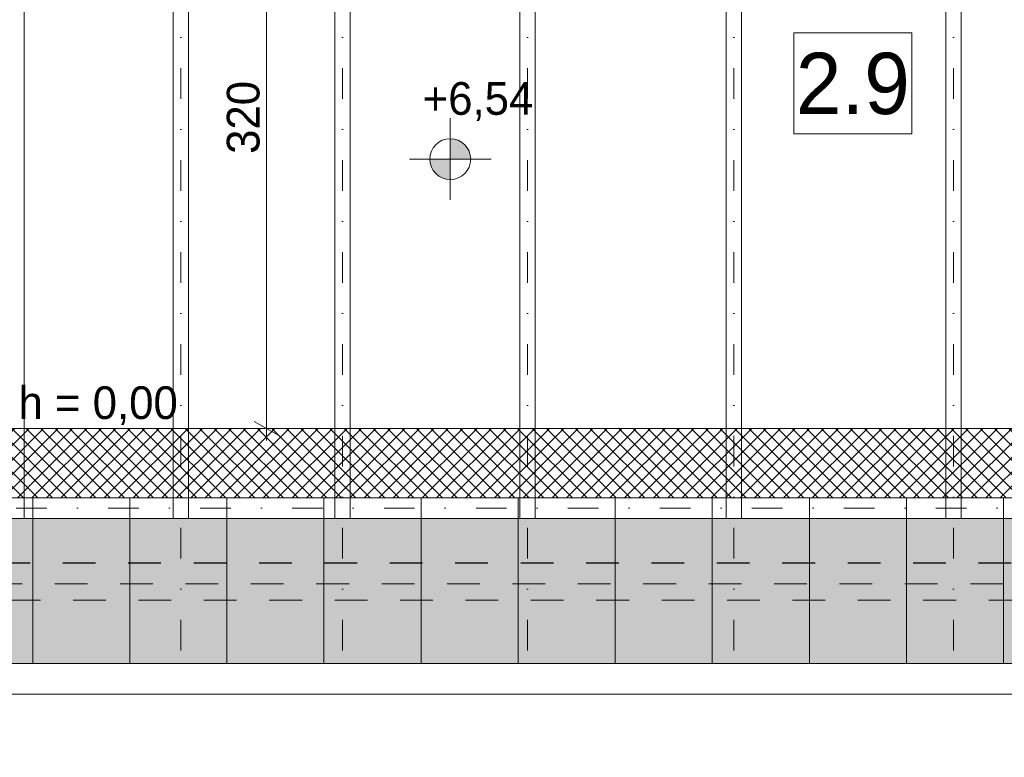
# Model space of a CAD drawing. Extents: x -613240 to -325500, y -25863 to 152403.
# Tile 187 of 254: x -427096 to -422279, y 93963 to 97573. Entities that reach past the tile are written whole.
import ezdxf

# ---------------------------------------------------------------- set-up
doc = ezdxf.new("R2010")
doc.units = 0
doc.header["$MEASUREMENT"] = 0
doc.linetypes.add('Dot & Dashed', pattern=[450, 150, -150, 0, -150])
doc.linetypes.add('Przerywana', pattern=[320, 160, -160])
for name, color, linetype, lineweight, true_color in [('Arch dachowki_Nr_Pióra__81', 7, 'Continuous', 9, 0x6a6a6a), ('Arch wykończenie_Nr_Pióra__3', 7, 'Continuous', 18, 0xff6600), ('arch wypelnienia_Nr_Pióra__2', 7, 'Continuous', 13, 0x7f7f7f), ('INWENT KONST. DREWNIANA_Nr_Pióra__2', 7, 'Continuous', 13, 0x7f7f7f), ('INWENT.ŚCIANY_Nr_Pióra__2', 7, 'Continuous', 13, 0x7f7f7f)]:
    doc.layers.add(name, color=color, linetype=linetype, lineweight=lineweight, true_color=true_color)
for name, color, linetype, lineweight in [('Arch opisy_Nr_Pióra__21', 7, 'Continuous', 9), ('INWENT DACH_Nr_Pióra__21', 7, 'Continuous', 9), ('INWENT KONST. DREWNIANA_Nr_Pióra__21', 7, 'Continuous', 9), ('INWENT OPISY_Nr_Pióra__21', 7, 'Continuous', 9), ('INWENT RURY SPUSTOWE_Nr_Pióra__21', 7, 'Continuous', 9), ('INWENT RZĘDNE_Nr_Pióra__21', 7, 'Continuous', 9), ('INWENT WYMIARY_Nr_Pióra__21', 7, 'Continuous', 9), ('INWENT.ŚCIANY_Nr_Pióra__1', 7, 'Continuous', 25)]:
    doc.layers.add(name, color=color, linetype=linetype, lineweight=lineweight)
doc.layers.add('INWENT RZĘDNE', color=7, linetype='Continuous')
doc.layers.add('INWENT WYMIARY', color=7, linetype='Continuous')
doc.styles.add('GENERATED_STYLE_1', font='txt')
doc.styles.add('GENERATED_STYLE_2', font='txt')
doc.styles.add('GENERATED_STYLE_3', font='txt')
doc.dimstyles.new('GENERATED_STYLE__3', dxfattribs={"dimtxt": 160.000002, "dimasz": 91.2, "dimexe": 0.18, "dimexo": 0, "dimgap": 0.09, "dimtad": 1, "dimdec": 0, "dimlfac": 0.1, "dimzin": 0, "dimdsep": 46, "dimtxsty": 'GENERATED_STYLE_1', "dimblk": 'ARROWHEAD_2', "dimblk1": 'ARROWHEAD_2', "dimblk2": 'ARROWHEAD_2', "dimcen": 0.09, "dimclrd": 7, "dimclre": 7, "dimclrt": 7, "dimazin": 0, "dimtfac": 1, "dimtdec": 4, "dimtmove": 0, "dimatfit": 3, "dimfxl": 0, "dimtolj": 1, "dimtzin": 0, "dimarcsym": 0})
doc.dimstyles.new('GENERATED_STYLE__9', dxfattribs={"dimtxt": 0.18, "dimasz": 109.44, "dimexe": 0.18, "dimexo": 0.0625, "dimgap": 0.09, "dimtad": 0, "dimtih": 1, "dimtoh": 1, "dimdec": 4, "dimzin": 0, "dimdsep": 46, "dimcen": 0.09, "dimadec": 0, "dimazin": 0, "dimtfac": 1, "dimtdec": 4, "dimtmove": 0, "dimatfit": 3, "dimldrblk": 'ARROWHEAD_11', "dimfxl": 0, "dimtolj": 1, "dimtzin": 0, "dimarcsym": 0})

# ---------------------------------------------------------------- blocks, each defined once
blk = doc.blocks.new('*D773')
at = {"layer": 'INWENT WYMIARY_Nr_Pióra__21', "linetype": 'Continuous'}
for p, q in [((-425798.6, 98772.6), (-425978.6, 98772.6)), ((-425948.6, 98807.3), (-425828.6, 98738)), ((-425888.6, 95572.6), (-425888.6, 98772.6)), ((-425948.6, 95607.3), (-425828.6, 95538)), ((-425798.6, 95572.6), (-425978.6, 95572.6)), ((-425888.6, 95513.9), (-425888.6, 95572.6))]:
    blk.add_line(p, q, dxfattribs=at)
at = {"layer": 'INWENT WYMIARY_Nr_Pióra__21', "char_height": 160, "attachment_point": 7, "rotation": 90, "style": 'GENERATED_STYLE_1'}
for s, insert in [('{18}', (-425920.6, 98533.1)), ('{320}', (-425920.6, 96916.6))]:
    blk.add_mtext(s, dxfattribs=dict(at, insert=insert))
blk = doc.blocks.new('ARROWHEAD_2')
at = {"color": 0, "linetype": 'Continuous', "lineweight": 0}
for p, q in [((-0.378, -0.655), (0.378, 0.655)), ((0, 0), (-1, 0))]:
    blk.add_line(p, q, dxfattribs=at)
blk = doc.blocks.new('*D774')
at = {"layer": 'INWENT WYMIARY_Nr_Pióra__21', "linetype": 'Continuous'}
for p, q in [((-425888.6, 98952.6), (-425888.6, 99011.3)), ((-425798.6, 98952.6), (-425978.6, 98952.6)), ((-425828.6, 98918), (-425948.6, 98987.3)), ((-425888.6, 98772.6), (-425888.6, 98952.6)), ((-425798.6, 98772.6), (-425978.6, 98772.6)), ((-425948.6, 98807.3), (-425828.6, 98738))]:
    blk.add_line(p, q, dxfattribs=at)
at = {"layer": 'INWENT WYMIARY_Nr_Pióra__21', "char_height": 160, "attachment_point": 7, "rotation": 90, "style": 'GENERATED_STYLE_1'}
for s, insert in [('{18}', (-425920.6, 98533.1)), ('{320}', (-425920.6, 96916.6))]:
    blk.add_mtext(s, dxfattribs=dict(at, insert=insert))
blk = doc.blocks.new('Koty wysokościowe_39', base_point=(-424989.7, 96891))
at = {"layer": 'INWENT RZĘDNE_Nr_Pióra__21', "linetype": 'Continuous'}
for points in [[(-424989.7, 96891), (-424889.7, 96891), (-424897.3, 96929.2), (-424919, 96961.7), (-424951.4, 96983.4), (-424989.7, 96991)], [(-424989.7, 96891), (-425089.7, 96891), (-425082.1, 96852.7), (-425060.4, 96820.3), (-425027.9, 96798.6), (-424989.7, 96791)]]:
    blk.add_hatch(color=256, dxfattribs=at).paths.add_polyline_path(points, flags=0)
for p, q in [((-424989.7, 96691), (-424989.7, 97091)), ((-425189.7, 96891), (-424789.7, 96891))]:
    blk.add_line(p, q, dxfattribs=at)
blk.add_circle((-424989.7, 96891), 100, dxfattribs=at)
at = {"layer": 'INWENT RZĘDNE_Nr_Pióra__21', "insert": (-425124.6, 97078.2), "char_height": 160, "attachment_point": 7, "style": 'GENERATED_STYLE_2'}
blk.add_mtext('{+6,54}', dxfattribs=at)
blk = doc.blocks.new('ARROWHEAD_11')
at = {"color": 0, "linetype": 'Continuous', "lineweight": 0}
blk.add_line((0, 0), (-1, 0), dxfattribs=at)
at = {"color": 0, "linetype": 'Continuous', "lineweight": 0, "const_width": 0.25, "flags": 128}
blk.add_lwpolyline([(-0.125, 0, 1), (0.125, 0, 1)], format="xyb", close=True, dxfattribs=at)

msp = doc.modelspace()

# ---------------------------------------------------------------- hatches: boundary and pattern name
at = {"layer": 'arch wypelnienia_Nr_Pióra__2', "linetype": 'Continuous'}
h = msp.add_hatch(dxfattribs=at)
h.set_pattern_fill('Grid_5x5_Diagonal', color=256, style=0, pattern_type=2)
h.set_pattern_definition([(45, (0, 0), (-35.355339, 35.355339), []), (135, (0, 0), (35.355339, 35.355339), [])])
h.paths.add_polyline_path([(-415254.9, 95232.6), (-429794.9, 95232.6), (-429794.9, 95572.6), (-415254.9, 95572.6)], flags=0)
at = {"layer": 'arch wypelnienia_Nr_Pióra__2', "linetype": 'Continuous', "lineweight": 0, "true_color": 0x1f1f1f}
msp.add_hatch(color=250, dxfattribs=at).paths.add_polyline_path([(-430714.9, 94421.6), (-414324.9, 94421.6), (-414324.9, 95132.6), (-430714.9, 95132.6)], flags=0)

# ---------------------------------------------------------------- linework, layer by layer
at = {"layer": 'Arch dachowki_Nr_Pióra__81', "linetype": 'Continuous'}
for p, q in [((-427032.4, 94421.6), (-427032.4, 95232.6)), ((-426557.4, 94421.6), (-426557.4, 95232.6)), ((-426082.4, 94421.6), (-426082.4, 95232.6)), ((-425607.4, 94421.6), (-425607.4, 95232.6)), ((-425132.4, 94421.6), (-425132.4, 95232.6)), ((-424657.4, 94421.6), (-424657.4, 95232.6)), ((-424182.4, 94421.6), (-424182.4, 95232.6)), ((-423707.4, 94421.6), (-423707.4, 95232.6)), ((-423232.4, 94421.6), (-423232.4, 95232.6)), ((-422757.4, 94421.6), (-422757.4, 95232.6)), ((-422282.4, 94421.6), (-422282.4, 95232.6))]:
    msp.add_line(p, q, dxfattribs=at)
at = {"layer": 'Arch wykończenie_Nr_Pióra__3', "linetype": 'Continuous'}
msp.add_line((-415254.9, 95572.6), (-429794.9, 95572.6), dxfattribs=at)
at = {"layer": 'Arch wykończenie_Nr_Pióra__3', "linetype": 'Przerywana'}
msp.add_line((-414514.9, 94732.6), (-430484.9, 94732.6), dxfattribs=at)
at = {"layer": 'INWENT DACH_Nr_Pióra__21', "linetype": 'Continuous'}
msp.add_line((-414324.9, 94421.6), (-430714.9, 94421.6), dxfattribs=at)
at = {"layer": 'INWENT KONST. DREWNIANA_Nr_Pióra__2', "linetype": 'Continuous'}
for p, q in [((-427074.9, 95132.6), (-427074.9, 99002.6)), ((-426344.9, 95132.6), (-426344.9, 99002.6)), ((-426269.9, 95132.6), (-426269.9, 99002.6)), ((-425554.9, 95132.6), (-425554.9, 99002.6)), ((-425479.9, 95132.6), (-425479.9, 99002.6)), ((-424649.9, 95132.6), (-424649.9, 99002.6)), ((-424574.9, 95132.6), (-424574.9, 99002.6)), ((-423639.9, 95132.6), (-423639.9, 99002.6)), ((-423564.9, 95132.6), (-423564.9, 99002.6)), ((-422564.9, 95132.6), (-422564.9, 99002.6)), ((-422489.9, 95132.6), (-422489.9, 99002.6))]:
    msp.add_line(p, q, dxfattribs=at)
at = {"layer": 'INWENT KONST. DREWNIANA_Nr_Pióra__21', "linetype": 'Dot & Dashed'}
for p, q in [((-426307.4, 94485.7), (-426307.4, 99002.6)), ((-425517.4, 94485.7), (-425517.4, 99002.6)), ((-424612.4, 94485.7), (-424612.4, 99002.6)), ((-423602.4, 94485.7), (-423602.4, 99002.6)), ((-422527.4, 94485.7), (-422527.4, 99002.6)), ((-430714.9, 95182.6), (-414324.9, 95182.6))]:
    msp.add_line(p, q, dxfattribs=at)
at = {"layer": 'INWENT KONST. DREWNIANA_Nr_Pióra__21', "linetype": 'Continuous'}
for p, q in [((-430714.9, 95232.6), (-414324.9, 95232.6)), ((-430714.9, 95132.6), (-414324.9, 95132.6))]:
    msp.add_line(p, q, dxfattribs=at)
at = {"layer": 'INWENT RURY SPUSTOWE_Nr_Pióra__21', "linetype": 'Continuous'}
msp.add_line((-414324.9, 94271.6), (-430714.9, 94271.6), dxfattribs=at)
at = {"layer": 'INWENT.ŚCIANY_Nr_Pióra__1', "linetype": 'Przerywana'}
msp.add_line((-415204.9, 94912.6), (-429844.9, 94912.6), dxfattribs=at)
at = {"layer": 'INWENT.ŚCIANY_Nr_Pióra__2', "linetype": 'Przerywana'}
msp.add_line((-430444.9, 94812.6), (-414594.9, 94812.6), dxfattribs=at)

# ---------------------------------------------------------------- block references
at = {"layer": 'INWENT RZĘDNE'}
msp.add_blockref('Koty wysokościowe_39', (-424989.7, 96891), dxfattribs=at)

# ---------------------------------------------------------------- texts
at = {"layer": 'INWENT WYMIARY_Nr_Pióra__21', "linetype": 'Continuous', "insert": (-426712.3, 95589.2), "char_height": 160, "attachment_point": 8, "style": 'GENERATED_STYLE_2'}
msp.add_mtext('{h = 0,00}', dxfattribs=at)

# ---------------------------------------------------------------- dimensions: what is measured, and where the dimension line sits
at = {"layer": 'INWENT WYMIARY', "linetype": 'Continuous'}
for p1, p2, picture, middle in [((-424892.6, 98772.6), (-425852, 98952.6), '*D774', (-426000.6, 98654.5)), ((-424931.7, 95572.6), (-424892.6, 98772.6), '*D773', (-426000.6, 97098.7))]:
    dim = msp.add_linear_dim(base=(-425888.6, 95572.6), p1=p1, p2=p2, angle=90, dimstyle='GENERATED_STYLE__3', dxfattribs=at)
    dim.commit()
    dim.dimension.update_dxf_attribs({"geometry": picture, "text_midpoint": middle})

# ---------------------------------------------------------------- leaders
at = {"layer": 'Arch opisy_Nr_Pióra__21', "linetype": 'Continuous', "annotation_type": 0, "has_hookline": 1, "hookline_direction": 1, "text_width": 2285.7}
msp.add_leader([(-421618, 94595.6), (-421618, 93428), (-421124.7, 93428)], dimstyle='GENERATED_STYLE__9', dxfattribs=at)

# ---------------------------------------------------------------- wipeouts: each hides what was drawn before it
at = {"linetype": 'Continuous', "ltscale": 1736229.383594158}
msp.add_wipeout([(-423307.8, 97509.6), (-422731.8, 97509.6), (-422731.8, 97015.5), (-423307.8, 97015.5)], dxfattribs=at).dxf.layer = 'INWENT OPISY_Nr_Pióra__21'

# ---------------------------------------------------------------- next in the draw order: linework, layer by layer
at = {"layer": 'INWENT OPISY_Nr_Pióra__21', "linetype": 'Continuous', "flags": 128}
msp.add_lwpolyline([(-423307.8, 97509.6), (-422731.8, 97509.6), (-422731.8, 97015.5), (-423307.8, 97015.5)], close=True, dxfattribs=at)

# ---------------------------------------------------------------- next in the draw order: texts
at = {"layer": 'INWENT OPISY_Nr_Pióra__21', "linetype": 'Continuous', "insert": (-423019.8, 97107.3), "char_height": 300, "attachment_point": 8, "style": 'GENERATED_STYLE_3'}
msp.add_mtext('{2.9 }', dxfattribs=at)

doc.saveas('drawing.dxf')
